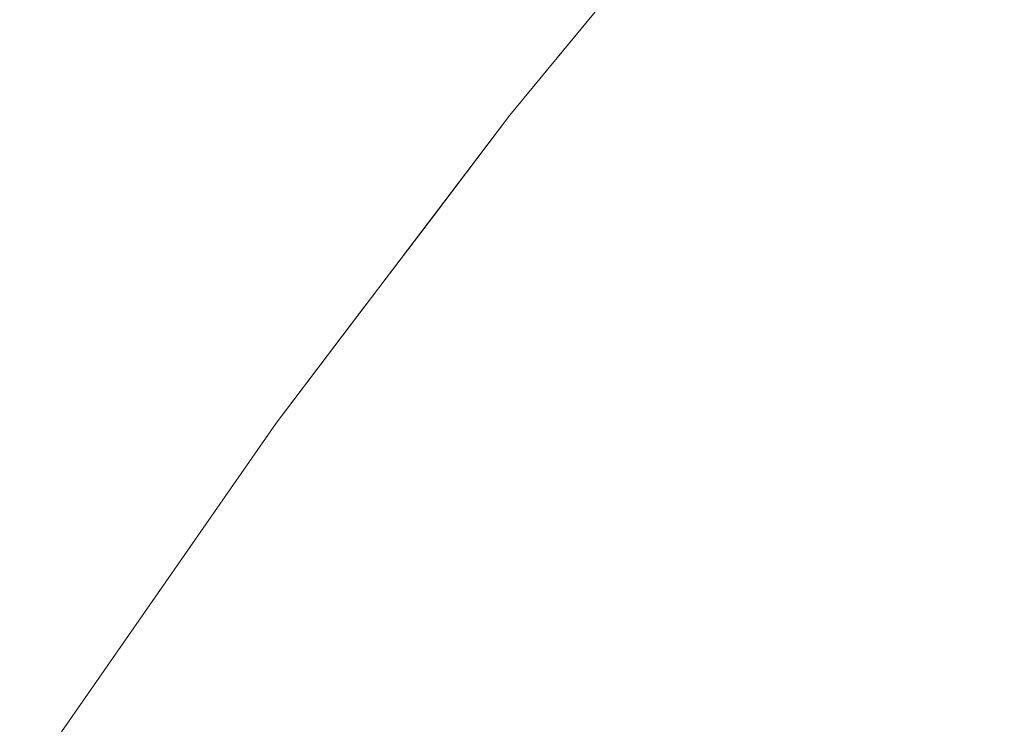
# Model space of a CAD drawing. Header units: centimetres. Extents: x -35.1 to 36.2, y 3.4 to 5.2.
# Tile 63 of 256: x -35.073 to -35.06272, y 5.14476 to 5.15215. Entities that reach past the tile are written whole.
import ezdxf

# ---------------------------------------------------------------- set-up
doc = ezdxf.new("R2010")
doc.units = ezdxf.units.CM
doc.header["$LTSCALE"] = 2.54
doc.layers.add('Lucido design-1', color=7, linetype='Continuous')

# ---------------------------------------------------------------- blocks, each defined once
blk = doc.blocks.new('Gruppo-4-1')
at = {"color": 7, "linetype": 'Continuous', "lineweight": 9}
for points, invisible_edges in [([(-35.067073, 5.152129, -1872.315514), (-35.066236, 5.153142, -1872.315514), (-35.065226, 5.154364, -1872.915514), (-35.067879, 5.151154, -1872.915514)], 10), ([(-35.067073, 5.152134, -1872.917076), (-35.067879, 5.151154, -1872.915514), (-35.065226, 5.154364, -1872.915514), (-35.065381, 5.154161, -1872.917076)], 13), ([(-35.065381, 5.154161, -1872.917076), (-35.065339, 5.154142, -1872.918638), (-35.067031, 5.152115, -1872.918638), (-35.067073, 5.152134, -1872.917076)], 15), ([(-35.066961, 5.152084, -1872.920199), (-35.067031, 5.152115, -1872.918638), (-35.065339, 5.154142, -1872.918638), (-35.065271, 5.154109, -1872.920199)], 15), ([(-35.065271, 5.154109, -1872.920199), (-35.065175, 5.154063, -1872.921758), (-35.066864, 5.152039, -1872.921758), (-35.066961, 5.152084, -1872.920199)], 15), ([(-35.066739, 5.151983, -1872.923315), (-35.066864, 5.152039, -1872.921758), (-35.065175, 5.154063, -1872.921758), (-35.065051, 5.154004, -1872.923315)], 15), ([(-35.065051, 5.154004, -1872.923315), (-35.064901, 5.153931, -1872.924868), (-35.066586, 5.151913, -1872.924868), (-35.066739, 5.151983, -1872.923315)], 15), ([(-35.066405, 5.151831, -1872.926419), (-35.066586, 5.151913, -1872.924868), (-35.064901, 5.153931, -1872.924868), (-35.064723, 5.153846, -1872.926419)], 15), ([(-35.064723, 5.153846, -1872.926419), (-35.064518, 5.153748, -1872.927965), (-35.066197, 5.151737, -1872.927965), (-35.066405, 5.151831, -1872.926419)], 15), ([(-35.065962, 5.15163, -1872.929507), (-35.066197, 5.151737, -1872.927965), (-35.064518, 5.153748, -1872.927965), (-35.064286, 5.153637, -1872.929507)], 15), ([(-35.064286, 5.153637, -1872.929507), (-35.064028, 5.153513, -1872.931044), (-35.0657, 5.151511, -1872.931044), (-35.065962, 5.15163, -1872.929507)], 15), ([(-35.065411, 5.151379, -1872.932576), (-35.0657, 5.151511, -1872.931044), (-35.064028, 5.153513, -1872.931044), (-35.063743, 5.153377, -1872.932576)], 15), ([(-35.063743, 5.153377, -1872.932576), (-35.063432, 5.153228, -1872.934101), (-35.065095, 5.151236, -1872.934101), (-35.065411, 5.151379, -1872.932576)], 15), ([(-35.066236, 5.153142, -1872.315514), (-35.067073, 5.152129, -1872.315514), (-35.067031, 5.152115, -1872.31239), (-35.066196, 5.153129, -1872.31239)], 14), ([(-35.064753, 5.15108, -1872.935619), (-35.065095, 5.151236, -1872.934101), (-35.063432, 5.153228, -1872.934101), (-35.063095, 5.153066, -1872.935619)], 15), ([(-35.063569, 5.151903, -1872.293898), (-35.062732, 5.152892, -1872.293898), (-35.063432, 5.153228, -1872.296927), (-35.064274, 5.152232, -1872.296927)], 15), ([(-35.066196, 5.153129, -1872.31239), (-35.067031, 5.152115, -1872.31239), (-35.066864, 5.152039, -1872.30927), (-35.06603, 5.153052, -1872.30927)], 15), ([(-35.06603, 5.153052, -1872.30927), (-35.066864, 5.152039, -1872.30927), (-35.066586, 5.151913, -1872.30616), (-35.065754, 5.152923, -1872.30616)], 15), ([(-35.063095, 5.153066, -1872.935619), (-35.062732, 5.152892, -1872.93713), (-35.064384, 5.150913, -1872.93713), (-35.064753, 5.15108, -1872.935619)], 15), ([(-35.065754, 5.152923, -1872.30616), (-35.066586, 5.151913, -1872.30616), (-35.066197, 5.151737, -1872.303063), (-35.065368, 5.152743, -1872.303063)], 15), ([(-35.06399, 5.150734, -1872.938634), (-35.064384, 5.150913, -1872.93713), (-35.062732, 5.152892, -1872.93713), (-35.062343, 5.152706, -1872.938634)], 15), ([(-35.06276, 5.151526, -1872.290899), (-35.061929, 5.152508, -1872.290899), (-35.062732, 5.152892, -1872.293898), (-35.063569, 5.151903, -1872.293898)], 15), ([(-35.065368, 5.152743, -1872.303063), (-35.066197, 5.151737, -1872.303063), (-35.0657, 5.151511, -1872.299984), (-35.064875, 5.152512, -1872.299984)], 15), ([(-35.062343, 5.152706, -1872.938634), (-35.061929, 5.152508, -1872.940129), (-35.063569, 5.150543, -1872.940129), (-35.06399, 5.150734, -1872.938634)], 15), ([(-35.064875, 5.152512, -1872.299984), (-35.0657, 5.151511, -1872.299984), (-35.065095, 5.151236, -1872.296927), (-35.064274, 5.152232, -1872.296927)], 15), ([(-35.063124, 5.150341, -1872.941616), (-35.063569, 5.150543, -1872.940129), (-35.061929, 5.152508, -1872.940129), (-35.06149, 5.152298, -1872.941616)], 15), ([(-35.06185, 5.151102, -1872.287934), (-35.061026, 5.152075, -1872.287934), (-35.061929, 5.152508, -1872.290899), (-35.06276, 5.151526, -1872.290899)], 15), ([(-35.064274, 5.152232, -1872.296927), (-35.065095, 5.151236, -1872.296927), (-35.064384, 5.150913, -1872.293898), (-35.063569, 5.151903, -1872.293898)], 15), ([(-35.06149, 5.152298, -1872.941616), (-35.061026, 5.152075, -1872.943094), (-35.062653, 5.150127, -1872.943094), (-35.063124, 5.150341, -1872.941616)], 15), ([(-35.068679, 5.150105, -1872.917076), (-35.067879, 5.151154, -1872.915514), (-35.067073, 5.152134, -1872.917076)], 11), ([(-35.067073, 5.152134, -1872.917076), (-35.067031, 5.152115, -1872.918638), (-35.068636, 5.150087, -1872.918638), (-35.068679, 5.150105, -1872.917076)], 15), ([(-35.068566, 5.150057, -1872.920199), (-35.068636, 5.150087, -1872.918638), (-35.067031, 5.152115, -1872.918638), (-35.066961, 5.152084, -1872.920199)], 15), ([(-35.067845, 5.151101, -1872.31239), (-35.067031, 5.152115, -1872.31239), (-35.067073, 5.152129, -1872.315514), (-35.067879, 5.151154, -1872.315514)], 11), ([(-35.067879, 5.151154, -1872.915514), (-35.067879, 5.151154, -1872.315514), (-35.067073, 5.152129, -1872.315514)], 9), ([(-35.067676, 5.151027, -1872.30927), (-35.066864, 5.152039, -1872.30927), (-35.067031, 5.152115, -1872.31239), (-35.067845, 5.151101, -1872.31239)], 15), ([(-35.066961, 5.152084, -1872.920199), (-35.066864, 5.152039, -1872.921758), (-35.068467, 5.150014, -1872.921758), (-35.068566, 5.150057, -1872.920199)], 15), ([(-35.06834, 5.149959, -1872.923315), (-35.068467, 5.150014, -1872.921758), (-35.066864, 5.152039, -1872.921758), (-35.066739, 5.151983, -1872.923315)], 15), ([(-35.067396, 5.150903, -1872.30616), (-35.066586, 5.151913, -1872.30616), (-35.066864, 5.152039, -1872.30927), (-35.067676, 5.151027, -1872.30927)], 15), ([(-35.066739, 5.151983, -1872.923315), (-35.066586, 5.151913, -1872.924868), (-35.068185, 5.149893, -1872.924868), (-35.06834, 5.149959, -1872.923315)], 15), ([(-35.068002, 5.149814, -1872.926419), (-35.068185, 5.149893, -1872.924868), (-35.066586, 5.151913, -1872.924868), (-35.066405, 5.151831, -1872.926419)], 15), ([(-35.067005, 5.15073, -1872.303063), (-35.066197, 5.151737, -1872.303063), (-35.066586, 5.151913, -1872.30616), (-35.067396, 5.150903, -1872.30616)], 15), ([(-35.066405, 5.151831, -1872.926419), (-35.066197, 5.151737, -1872.927965), (-35.067791, 5.149723, -1872.927965), (-35.068002, 5.149814, -1872.926419)], 15), ([(-35.063569, 5.151903, -1872.293898), (-35.064384, 5.150913, -1872.293898), (-35.063569, 5.150543, -1872.290899), (-35.06276, 5.151526, -1872.290899)], 15), ([(-35.067552, 5.14962, -1872.929507), (-35.067791, 5.149723, -1872.927965), (-35.066197, 5.151737, -1872.927965), (-35.065962, 5.15163, -1872.929507)], 15), ([(-35.066504, 5.150508, -1872.299984), (-35.0657, 5.151511, -1872.299984), (-35.066197, 5.151737, -1872.303063), (-35.067005, 5.15073, -1872.303063)], 15), ([(-35.065962, 5.15163, -1872.929507), (-35.0657, 5.151511, -1872.931044), (-35.067287, 5.149506, -1872.931044), (-35.067552, 5.14962, -1872.929507)], 15), ([(-35.066993, 5.14938, -1872.932576), (-35.067287, 5.149506, -1872.931044), (-35.0657, 5.151511, -1872.931044), (-35.065411, 5.151379, -1872.932576)], 15), ([(-35.065895, 5.150239, -1872.296927), (-35.065095, 5.151236, -1872.296927), (-35.0657, 5.151511, -1872.299984), (-35.066504, 5.150508, -1872.299984)], 15), ([(-35.06276, 5.151526, -1872.290899), (-35.063569, 5.150543, -1872.290899), (-35.062653, 5.150127, -1872.287934), (-35.06185, 5.151102, -1872.287934)], 15), ([(-35.065411, 5.151379, -1872.932576), (-35.065095, 5.151236, -1872.934101), (-35.066673, 5.149242, -1872.934101), (-35.066993, 5.14938, -1872.932576)], 15), ([(-35.066326, 5.149092, -1872.935619), (-35.066673, 5.149242, -1872.934101), (-35.065095, 5.151236, -1872.934101), (-35.064753, 5.15108, -1872.935619)], 15), ([(-35.065179, 5.149922, -1872.293898), (-35.064384, 5.150913, -1872.293898), (-35.065095, 5.151236, -1872.296927), (-35.065895, 5.150239, -1872.296927)], 15), ([(-35.067879, 5.151154, -1872.915514), (-35.07032, 5.147937, -1872.915514), (-35.07032, 5.147937, -1872.315514), (-35.070212, 5.14808, -1872.315514)], 10), ([(-35.0702, 5.148076, -1872.917076), (-35.07032, 5.147937, -1872.915514), (-35.067879, 5.151154, -1872.915514), (-35.068679, 5.150105, -1872.917076)], 13), ([(-35.067879, 5.151154, -1872.915514), (-35.070212, 5.14808, -1872.315514), (-35.069449, 5.149085, -1872.315514)], 9), ([(-35.067879, 5.151154, -1872.915514), (-35.069449, 5.149085, -1872.315514), (-35.068678, 5.1501, -1872.315514)], 9), ([(-35.067879, 5.151154, -1872.315514), (-35.068678, 5.1501, -1872.315514), (-35.068636, 5.150087, -1872.31239), (-35.067845, 5.151101, -1872.31239)], 14), ([(-35.068678, 5.1501, -1872.315514), (-35.067879, 5.151154, -1872.315514), (-35.067879, 5.151154, -1872.915514)], 10), ([(-35.067845, 5.151101, -1872.31239), (-35.068636, 5.150087, -1872.31239), (-35.068467, 5.150014, -1872.30927), (-35.067676, 5.151027, -1872.30927)], 15), ([(-35.067676, 5.151027, -1872.30927), (-35.068467, 5.150014, -1872.30927), (-35.068185, 5.149893, -1872.30616), (-35.067396, 5.150903, -1872.30616)], 15), ([(-35.064753, 5.15108, -1872.935619), (-35.064384, 5.150913, -1872.93713), (-35.065952, 5.148932, -1872.93713), (-35.066326, 5.149092, -1872.935619)], 15), ([(-35.067396, 5.150903, -1872.30616), (-35.068185, 5.149893, -1872.30616), (-35.067791, 5.149723, -1872.303063), (-35.067005, 5.15073, -1872.303063)], 15), ([(-35.065552, 5.148759, -1872.938634), (-35.065952, 5.148932, -1872.93713), (-35.064384, 5.150913, -1872.93713), (-35.06399, 5.150734, -1872.938634)], 15), ([(-35.064358, 5.14956, -1872.290899), (-35.063569, 5.150543, -1872.290899), (-35.064384, 5.150913, -1872.293898), (-35.065179, 5.149922, -1872.293898)], 15), ([(-35.067005, 5.15073, -1872.303063), (-35.067791, 5.149723, -1872.303063), (-35.067287, 5.149506, -1872.299984), (-35.066504, 5.150508, -1872.299984)], 15), ([(-35.06399, 5.150734, -1872.938634), (-35.063569, 5.150543, -1872.940129), (-35.065126, 5.148576, -1872.940129), (-35.065552, 5.148759, -1872.938634)], 15), ([(-35.066504, 5.150508, -1872.299984), (-35.067287, 5.149506, -1872.299984), (-35.066673, 5.149242, -1872.296927), (-35.065895, 5.150239, -1872.296927)], 15), ([(-35.064674, 5.148382, -1872.941616), (-35.065126, 5.148576, -1872.940129), (-35.063569, 5.150543, -1872.940129), (-35.063124, 5.150341, -1872.941616)], 15), ([(-35.063435, 5.149152, -1872.287934), (-35.062653, 5.150127, -1872.287934), (-35.063569, 5.150543, -1872.290899), (-35.064358, 5.14956, -1872.290899)], 15), ([(-35.063124, 5.150341, -1872.941616), (-35.062653, 5.150127, -1872.943094), (-35.064197, 5.148176, -1872.943094), (-35.064674, 5.148382, -1872.941616)], 15), ([(-35.065895, 5.150239, -1872.296927), (-35.066673, 5.149242, -1872.296927), (-35.065952, 5.148932, -1872.293898), (-35.065179, 5.149922, -1872.293898)], 15), ([(-35.068679, 5.150105, -1872.917076), (-35.068636, 5.150087, -1872.918638), (-35.070157, 5.148059, -1872.918638), (-35.0702, 5.148076, -1872.917076)], 15), ([(-35.070085, 5.148029, -1872.920199), (-35.070157, 5.148059, -1872.918638), (-35.068636, 5.150087, -1872.918638), (-35.068566, 5.150057, -1872.920199)], 15), ([(-35.068566, 5.150057, -1872.920199), (-35.068467, 5.150014, -1872.921758), (-35.069985, 5.147989, -1872.921758), (-35.070085, 5.148029, -1872.920199)], 15), ([(-35.069407, 5.149073, -1872.31239), (-35.068636, 5.150087, -1872.31239), (-35.068678, 5.1501, -1872.315514), (-35.069449, 5.149085, -1872.315514)], 11), ([(-35.069237, 5.149001, -1872.30927), (-35.068467, 5.150014, -1872.30927), (-35.068636, 5.150087, -1872.31239), (-35.069407, 5.149073, -1872.31239)], 15), ([(-35.063695, 5.14796, -1872.944562), (-35.064197, 5.148176, -1872.943094), (-35.062653, 5.150127, -1872.943094), (-35.062158, 5.149902, -1872.944562)], 15), ([(-35.062413, 5.148699, -1872.285009), (-35.061638, 5.149666, -1872.285009), (-35.062653, 5.150127, -1872.287934), (-35.063435, 5.149152, -1872.287934)], 15), ([(-35.069857, 5.147936, -1872.923315), (-35.069985, 5.147989, -1872.921758), (-35.068467, 5.150014, -1872.921758), (-35.06834, 5.149959, -1872.923315)], 15), ([(-35.06834, 5.149959, -1872.923315), (-35.068185, 5.149893, -1872.924868), (-35.069699, 5.147872, -1872.924868), (-35.069857, 5.147936, -1872.923315)], 15), ([(-35.068953, 5.148882, -1872.30616), (-35.068185, 5.149893, -1872.30616), (-35.068467, 5.150014, -1872.30927), (-35.069237, 5.149001, -1872.30927)], 15), ([(-35.069514, 5.147797, -1872.926419), (-35.069699, 5.147872, -1872.924868), (-35.068185, 5.149893, -1872.924868), (-35.068002, 5.149814, -1872.926419)], 15), ([(-35.068556, 5.148716, -1872.303063), (-35.067791, 5.149723, -1872.303063), (-35.068185, 5.149893, -1872.30616), (-35.068953, 5.148882, -1872.30616)], 15), ([(-35.065179, 5.149922, -1872.293898), (-35.065952, 5.148932, -1872.293898), (-35.065126, 5.148576, -1872.290899), (-35.064358, 5.14956, -1872.290899)], 15), ([(-35.062158, 5.149902, -1872.944562), (-35.061638, 5.149666, -1872.946019), (-35.063167, 5.147733, -1872.946019), (-35.063695, 5.14796, -1872.944562)], 15), ([(-35.068002, 5.149814, -1872.926419), (-35.067791, 5.149723, -1872.927965), (-35.0693, 5.14771, -1872.927965), (-35.069514, 5.147797, -1872.926419)], 15), ([(-35.069059, 5.147611, -1872.929507), (-35.0693, 5.14771, -1872.927965), (-35.067791, 5.149723, -1872.927965), (-35.067552, 5.14962, -1872.929507)], 15), ([(-35.068048, 5.148503, -1872.299984), (-35.067287, 5.149506, -1872.299984), (-35.067791, 5.149723, -1872.303063), (-35.068556, 5.148716, -1872.303063)], 15), ([(-35.062616, 5.147496, -1872.947466), (-35.063167, 5.147733, -1872.946019), (-35.061638, 5.149666, -1872.946019), (-35.061094, 5.149419, -1872.947466)], 15), ([(-35.067552, 5.14962, -1872.929507), (-35.067287, 5.149506, -1872.931044), (-35.068789, 5.147501, -1872.931044), (-35.069059, 5.147611, -1872.929507)], 15), ([(-35.064358, 5.14956, -1872.290899), (-35.065126, 5.148576, -1872.290899), (-35.064197, 5.148176, -1872.287934), (-35.063435, 5.149152, -1872.287934)], 15), ([(-35.068492, 5.14738, -1872.932576), (-35.068789, 5.147501, -1872.931044), (-35.067287, 5.149506, -1872.931044), (-35.066993, 5.14938, -1872.932576)], 15), ([(-35.067431, 5.148245, -1872.296927), (-35.066673, 5.149242, -1872.296927), (-35.067287, 5.149506, -1872.299984), (-35.068048, 5.148503, -1872.299984)], 15), ([(-35.066993, 5.14938, -1872.932576), (-35.066673, 5.149242, -1872.934101), (-35.068168, 5.147248, -1872.934101), (-35.068492, 5.14738, -1872.932576)], 15), ([(-35.067816, 5.147105, -1872.935619), (-35.068168, 5.147248, -1872.934101), (-35.066673, 5.149242, -1872.934101), (-35.066326, 5.149092, -1872.935619)], 15), ([(-35.066705, 5.147941, -1872.293898), (-35.065952, 5.148932, -1872.293898), (-35.066673, 5.149242, -1872.296927), (-35.067431, 5.148245, -1872.296927)], 15), ([(-35.063435, 5.149152, -1872.287934), (-35.064197, 5.148176, -1872.287934), (-35.063167, 5.147733, -1872.285009), (-35.062413, 5.148699, -1872.285009)], 15), ([(-35.069449, 5.149085, -1872.315514), (-35.070212, 5.14808, -1872.315514), (-35.070157, 5.148059, -1872.31239), (-35.069407, 5.149073, -1872.31239)], 14), ([(-35.069407, 5.149073, -1872.31239), (-35.070157, 5.148059, -1872.31239), (-35.069985, 5.147989, -1872.30927), (-35.069237, 5.149001, -1872.30927)], 15), ([(-35.066326, 5.149092, -1872.935619), (-35.065952, 5.148932, -1872.93713), (-35.067438, 5.14695, -1872.93713), (-35.067816, 5.147105, -1872.935619)], 15), ([(-35.069237, 5.149001, -1872.30927), (-35.069985, 5.147989, -1872.30927), (-35.069699, 5.147872, -1872.30616), (-35.068953, 5.148882, -1872.30616)], 15), ([(-35.067032, 5.146785, -1872.938634), (-35.067438, 5.14695, -1872.93713), (-35.065952, 5.148932, -1872.93713), (-35.065552, 5.148759, -1872.938634)], 15), ([(-35.065874, 5.147592, -1872.290899), (-35.065126, 5.148576, -1872.290899), (-35.065952, 5.148932, -1872.293898), (-35.066705, 5.147941, -1872.293898)], 15), ([(-35.068953, 5.148882, -1872.30616), (-35.069699, 5.147872, -1872.30616), (-35.0693, 5.14771, -1872.303063), (-35.068556, 5.148716, -1872.303063)], 15), ([(-35.065552, 5.148759, -1872.938634), (-35.065126, 5.148576, -1872.940129), (-35.066601, 5.146609, -1872.940129), (-35.067032, 5.146785, -1872.938634)], 15), ([(-35.068556, 5.148716, -1872.303063), (-35.0693, 5.14771, -1872.303063), (-35.068789, 5.147501, -1872.299984), (-35.068048, 5.148503, -1872.299984)], 15), ([(-35.062413, 5.148699, -1872.285009), (-35.063167, 5.147733, -1872.285009), (-35.06204, 5.147248, -1872.282125), (-35.061294, 5.148204, -1872.282125)], 15), ([(-35.066143, 5.146423, -1872.941616), (-35.066601, 5.146609, -1872.940129), (-35.065126, 5.148576, -1872.940129), (-35.064674, 5.148382, -1872.941616)], 15), ([(-35.064938, 5.147201, -1872.287934), (-35.064197, 5.148176, -1872.287934), (-35.065126, 5.148576, -1872.290899), (-35.065874, 5.147592, -1872.290899)], 15), ([(-35.068048, 5.148503, -1872.299984), (-35.068789, 5.147501, -1872.299984), (-35.068168, 5.147248, -1872.296927), (-35.067431, 5.148245, -1872.296927)], 15), ([(-35.064674, 5.148382, -1872.941616), (-35.064197, 5.148176, -1872.943094), (-35.065659, 5.146225, -1872.943094), (-35.066143, 5.146423, -1872.941616)], 15), ([(-35.067431, 5.148245, -1872.296927), (-35.068168, 5.147248, -1872.296927), (-35.067438, 5.14695, -1872.293898), (-35.066705, 5.147941, -1872.293898)], 15), ([(-35.06515, 5.146018, -1872.944562), (-35.065659, 5.146225, -1872.943094), (-35.064197, 5.148176, -1872.943094), (-35.063695, 5.14796, -1872.944562)], 15), ([(-35.063902, 5.146766, -1872.285009), (-35.063167, 5.147733, -1872.285009), (-35.064197, 5.148176, -1872.287934), (-35.064938, 5.147201, -1872.287934)], 15), ([(-35.07032, 5.147937, -1872.915514), (-35.0702, 5.148076, -1872.917076), (-35.071638, 5.146049, -1872.917076)], 11), ([(-35.0702, 5.148076, -1872.917076), (-35.070157, 5.148059, -1872.918638), (-35.071595, 5.146033, -1872.918638), (-35.071638, 5.146049, -1872.917076)], 15), ([(-35.071522, 5.146005, -1872.920199), (-35.071595, 5.146033, -1872.918638), (-35.070157, 5.148059, -1872.918638), (-35.070085, 5.148029, -1872.920199)], 15), ([(-35.070085, 5.148029, -1872.920199), (-35.069985, 5.147989, -1872.921758), (-35.071421, 5.145966, -1872.921758), (-35.071522, 5.146005, -1872.920199)], 15), ([(-35.070886, 5.147045, -1872.31239), (-35.070157, 5.148059, -1872.31239), (-35.070212, 5.14808, -1872.315514), (-35.07032, 5.147937, -1872.315514)], 11), ([(-35.070713, 5.146977, -1872.30927), (-35.069985, 5.147989, -1872.30927), (-35.070157, 5.148059, -1872.31239), (-35.070886, 5.147045, -1872.31239)], 15), ([(-35.07032, 5.147937, -1872.915514), (-35.072335, 5.145039, -1872.315514), (-35.071637, 5.146044, -1872.315514)], 9), ([(-35.072335, 5.145039, -1872.315514), (-35.07032, 5.147937, -1872.915514), (-35.071637, 5.146044, -1872.915514)], 9), ([(-35.071638, 5.146049, -1872.917076), (-35.071637, 5.146044, -1872.915514), (-35.07032, 5.147937, -1872.915514)], 9), ([(-35.07032, 5.147937, -1872.315514), (-35.071637, 5.146044, -1872.315514), (-35.071595, 5.146033, -1872.31239), (-35.070886, 5.147045, -1872.31239)], 14), ([(-35.071637, 5.146044, -1872.315514), (-35.07032, 5.147937, -1872.315514), (-35.07032, 5.147937, -1872.915514)], 10), ([(-35.071291, 5.145915, -1872.923315), (-35.071421, 5.145966, -1872.921758), (-35.069985, 5.147989, -1872.921758), (-35.069857, 5.147936, -1872.923315)], 15), ([(-35.069857, 5.147936, -1872.923315), (-35.069699, 5.147872, -1872.924868), (-35.071131, 5.145854, -1872.924868), (-35.071291, 5.145915, -1872.923315)], 15), ([(-35.070426, 5.146863, -1872.30616), (-35.069699, 5.147872, -1872.30616), (-35.069985, 5.147989, -1872.30927), (-35.070713, 5.146977, -1872.30927)], 15), ([(-35.066705, 5.147941, -1872.293898), (-35.067438, 5.14695, -1872.293898), (-35.066601, 5.146609, -1872.290899), (-35.065874, 5.147592, -1872.290899)], 15), ([(-35.063695, 5.14796, -1872.944562), (-35.063167, 5.147733, -1872.946019), (-35.064616, 5.1458, -1872.946019), (-35.06515, 5.146018, -1872.944562)], 15), ([(-35.070944, 5.145782, -1872.926419), (-35.071131, 5.145854, -1872.924868), (-35.069699, 5.147872, -1872.924868), (-35.069514, 5.147797, -1872.926419)], 15), ([(-35.069514, 5.147797, -1872.926419), (-35.0693, 5.14771, -1872.927965), (-35.070728, 5.145698, -1872.927965), (-35.070944, 5.145782, -1872.926419)], 15), ([(-35.070024, 5.146703, -1872.303063), (-35.0693, 5.14771, -1872.303063), (-35.069699, 5.147872, -1872.30616), (-35.070426, 5.146863, -1872.30616)], 15), ([(-35.070483, 5.145604, -1872.929507), (-35.070728, 5.145698, -1872.927965), (-35.0693, 5.14771, -1872.927965), (-35.069059, 5.147611, -1872.929507)], 15), ([(-35.06951, 5.1465, -1872.299984), (-35.068789, 5.147501, -1872.299984), (-35.0693, 5.14771, -1872.303063), (-35.070024, 5.146703, -1872.303063)], 15), ([(-35.064058, 5.145573, -1872.947466), (-35.064616, 5.1458, -1872.946019), (-35.063167, 5.147733, -1872.946019), (-35.062616, 5.147496, -1872.947466)], 15), ([(-35.062767, 5.146291, -1872.282125), (-35.06204, 5.147248, -1872.282125), (-35.063167, 5.147733, -1872.285009), (-35.063902, 5.146766, -1872.285009)], 15), ([(-35.069059, 5.147611, -1872.929507), (-35.068789, 5.147501, -1872.931044), (-35.07021, 5.145499, -1872.931044), (-35.070483, 5.145604, -1872.929507)], 15), ([(-35.065874, 5.147592, -1872.290899), (-35.066601, 5.146609, -1872.290899), (-35.065659, 5.146225, -1872.287934), (-35.064938, 5.147201, -1872.287934)], 15), ([(-35.06991, 5.145383, -1872.932576), (-35.07021, 5.145499, -1872.931044), (-35.068789, 5.147501, -1872.931044), (-35.068492, 5.14738, -1872.932576)], 15), ([(-35.068885, 5.146252, -1872.296927), (-35.068168, 5.147248, -1872.296927), (-35.068789, 5.147501, -1872.299984), (-35.06951, 5.1465, -1872.299984)], 15), ([(-35.062616, 5.147496, -1872.947466), (-35.06204, 5.147248, -1872.948903), (-35.063474, 5.145335, -1872.948903), (-35.064058, 5.145573, -1872.947466)], 15), ([(-35.068492, 5.14738, -1872.932576), (-35.068168, 5.147248, -1872.934101), (-35.069581, 5.145256, -1872.934101), (-35.06991, 5.145383, -1872.932576)], 15), ([(-35.069225, 5.145119, -1872.935619), (-35.069581, 5.145256, -1872.934101), (-35.068168, 5.147248, -1872.934101), (-35.067816, 5.147105, -1872.935619)], 15), ([(-35.06815, 5.14596, -1872.293898), (-35.067438, 5.14695, -1872.293898), (-35.068168, 5.147248, -1872.296927), (-35.068885, 5.146252, -1872.296927)], 15), ([(-35.064938, 5.147201, -1872.287934), (-35.065659, 5.146225, -1872.287934), (-35.064616, 5.1458, -1872.285009), (-35.063902, 5.146766, -1872.285009)], 15), ([(-35.062867, 5.145088, -1872.950327), (-35.063474, 5.145335, -1872.948903), (-35.06204, 5.147248, -1872.948903), (-35.061441, 5.14699, -1872.950327)], 15), ([(-35.061538, 5.145776, -1872.279288), (-35.060819, 5.146722, -1872.279288), (-35.06204, 5.147248, -1872.282125), (-35.062767, 5.146291, -1872.282125)], 15), ([(-35.067816, 5.147105, -1872.935619), (-35.067438, 5.14695, -1872.93713), (-35.068842, 5.144971, -1872.93713), (-35.069225, 5.145119, -1872.935619)], 15), ([(-35.070886, 5.147045, -1872.31239), (-35.071595, 5.146033, -1872.31239), (-35.071421, 5.145966, -1872.30927), (-35.070713, 5.146977, -1872.30927)], 15), ([(-35.070713, 5.146977, -1872.30927), (-35.071421, 5.145966, -1872.30927), (-35.071131, 5.145854, -1872.30616), (-35.070426, 5.146863, -1872.30616)], 15), ([(-35.061441, 5.14699, -1872.950327), (-35.060819, 5.146722, -1872.95174), (-35.062237, 5.14483, -1872.95174), (-35.062867, 5.145088, -1872.950327)], 15), ([(-35.068432, 5.144813, -1872.938634), (-35.068842, 5.144971, -1872.93713), (-35.067438, 5.14695, -1872.93713), (-35.067032, 5.146785, -1872.938634)], 15), ([(-35.067308, 5.145626, -1872.290899), (-35.066601, 5.146609, -1872.290899), (-35.067438, 5.14695, -1872.293898), (-35.06815, 5.14596, -1872.293898)], 15), ([(-35.070426, 5.146863, -1872.30616), (-35.071131, 5.145854, -1872.30616), (-35.070728, 5.145698, -1872.303063), (-35.070024, 5.146703, -1872.303063)], 15), ([(-35.067032, 5.146785, -1872.938634), (-35.066601, 5.146609, -1872.940129), (-35.067995, 5.144644, -1872.940129), (-35.068432, 5.144813, -1872.938634)], 15), ([(-35.070024, 5.146703, -1872.303063), (-35.070728, 5.145698, -1872.303063), (-35.07021, 5.145499, -1872.299984), (-35.06951, 5.1465, -1872.299984)], 15), ([(-35.063902, 5.146766, -1872.285009), (-35.064616, 5.1458, -1872.285009), (-35.063474, 5.145335, -1872.282125), (-35.062767, 5.146291, -1872.282125)], 15), ([(-35.067531, 5.144466, -1872.941616), (-35.067995, 5.144644, -1872.940129), (-35.066601, 5.146609, -1872.940129), (-35.066143, 5.146423, -1872.941616)], 15), ([(-35.06636, 5.145251, -1872.287934), (-35.065659, 5.146225, -1872.287934), (-35.066601, 5.146609, -1872.290899), (-35.067308, 5.145626, -1872.290899)], 15), ([(-35.06951, 5.1465, -1872.299984), (-35.07021, 5.145499, -1872.299984), (-35.069581, 5.145256, -1872.296927), (-35.068885, 5.146252, -1872.296927)], 15), ([(-35.066143, 5.146423, -1872.941616), (-35.065659, 5.146225, -1872.943094), (-35.067042, 5.144277, -1872.943094), (-35.067531, 5.144466, -1872.941616)], 15), ([(-35.062767, 5.146291, -1872.282125), (-35.063474, 5.145335, -1872.282125), (-35.062237, 5.14483, -1872.279288), (-35.061538, 5.145776, -1872.279288)], 15), ([(-35.068885, 5.146252, -1872.296927), (-35.069581, 5.145256, -1872.296927), (-35.068842, 5.144971, -1872.293898), (-35.06815, 5.14596, -1872.293898)], 15), ([(-35.066527, 5.144078, -1872.944562), (-35.067042, 5.144277, -1872.943094), (-35.065659, 5.146225, -1872.943094), (-35.06515, 5.146018, -1872.944562)], 15), ([(-35.065311, 5.144835, -1872.285009), (-35.064616, 5.1458, -1872.285009), (-35.065659, 5.146225, -1872.287934), (-35.06636, 5.145251, -1872.287934)], 15), ([(-35.071638, 5.146049, -1872.917076), (-35.072995, 5.144027, -1872.917076), (-35.072559, 5.144717, -1872.915514)], 11), ([(-35.071638, 5.146049, -1872.917076), (-35.071595, 5.146033, -1872.918638), (-35.072951, 5.144011, -1872.918638), (-35.072995, 5.144027, -1872.917076)], 15), ([(-35.072559, 5.144717, -1872.915514), (-35.071637, 5.146044, -1872.915514), (-35.071638, 5.146049, -1872.917076)], 10), ([(-35.072878, 5.143984, -1872.920199), (-35.072951, 5.144011, -1872.918638), (-35.071595, 5.146033, -1872.918638), (-35.071522, 5.146005, -1872.920199)], 15), ([(-35.071522, 5.146005, -1872.920199), (-35.071421, 5.145966, -1872.921758), (-35.072775, 5.143947, -1872.921758), (-35.072878, 5.143984, -1872.920199)], 15), ([(-35.072644, 5.143899, -1872.923315), (-35.072775, 5.143947, -1872.921758), (-35.071421, 5.145966, -1872.921758), (-35.071291, 5.145915, -1872.923315)], 15), ([(-35.071637, 5.146044, -1872.915514), (-35.072559, 5.144717, -1872.915514), (-35.072559, 5.144717, -1872.315514), (-35.072335, 5.145039, -1872.315514)], 10), ([(-35.072283, 5.145021, -1872.31239), (-35.071595, 5.146033, -1872.31239), (-35.071637, 5.146044, -1872.315514), (-35.072335, 5.145039, -1872.315514)], 11), ([(-35.072108, 5.144955, -1872.30927), (-35.071421, 5.145966, -1872.30927), (-35.071595, 5.146033, -1872.31239), (-35.072283, 5.145021, -1872.31239)], 15), ([(-35.071817, 5.144846, -1872.30616), (-35.071131, 5.145854, -1872.30616), (-35.071421, 5.145966, -1872.30927), (-35.072108, 5.144955, -1872.30927)], 15), ([(-35.06815, 5.14596, -1872.293898), (-35.068842, 5.144971, -1872.293898), (-35.067995, 5.144644, -1872.290899), (-35.067308, 5.145626, -1872.290899)], 15), ([(-35.06515, 5.146018, -1872.944562), (-35.064616, 5.1458, -1872.946019), (-35.065986, 5.14387, -1872.946019), (-35.066527, 5.144078, -1872.944562)], 15), ([(-35.071291, 5.145915, -1872.923315), (-35.071131, 5.145854, -1872.924868), (-35.072483, 5.14384, -1872.924868), (-35.072644, 5.143899, -1872.923315)], 15), ([(-35.072293, 5.143771, -1872.926419), (-35.072483, 5.14384, -1872.924868), (-35.071131, 5.145854, -1872.924868), (-35.070944, 5.145782, -1872.926419)], 15), ([(-35.071411, 5.144694, -1872.303063), (-35.070728, 5.145698, -1872.303063), (-35.071131, 5.145854, -1872.30616), (-35.071817, 5.144846, -1872.30616)], 15), ([(-35.070944, 5.145782, -1872.926419), (-35.070728, 5.145698, -1872.927965), (-35.072074, 5.143691, -1872.927965), (-35.072293, 5.143771, -1872.926419)], 15), ([(-35.06542, 5.143652, -1872.947466), (-35.065986, 5.14387, -1872.946019), (-35.064616, 5.1458, -1872.946019), (-35.064058, 5.145573, -1872.947466)], 15), ([(-35.064162, 5.144379, -1872.282125), (-35.063474, 5.145335, -1872.282125), (-35.064616, 5.1458, -1872.285009), (-35.065311, 5.144835, -1872.285009)], 15), ([(-35.071827, 5.143601, -1872.929507), (-35.072074, 5.143691, -1872.927965), (-35.070728, 5.145698, -1872.927965), (-35.070483, 5.145604, -1872.929507)], 15), ([(-35.070891, 5.144499, -1872.299984), (-35.07021, 5.145499, -1872.299984), (-35.070728, 5.145698, -1872.303063), (-35.071411, 5.144694, -1872.303063)], 15), ([(-35.070483, 5.145604, -1872.929507), (-35.07021, 5.145499, -1872.931044), (-35.071551, 5.143501, -1872.931044), (-35.071827, 5.143601, -1872.929507)], 15), ([(-35.067308, 5.145626, -1872.290899), (-35.067995, 5.144644, -1872.290899), (-35.067042, 5.144277, -1872.287934), (-35.06636, 5.145251, -1872.287934)], 15), ([(-35.064058, 5.145573, -1872.947466), (-35.063474, 5.145335, -1872.948903), (-35.06483, 5.143424, -1872.948903), (-35.06542, 5.143652, -1872.947466)], 15), ([(-35.071247, 5.14339, -1872.932576), (-35.071551, 5.143501, -1872.931044), (-35.07021, 5.145499, -1872.931044), (-35.06991, 5.145383, -1872.932576)], 15), ([(-35.070258, 5.144262, -1872.296927), (-35.069581, 5.145256, -1872.296927), (-35.07021, 5.145499, -1872.299984), (-35.070891, 5.144499, -1872.299984)], 15), ([(-35.06991, 5.145383, -1872.932576), (-35.069581, 5.145256, -1872.934101), (-35.070915, 5.143269, -1872.934101), (-35.071247, 5.14339, -1872.932576)], 15), ([(-35.064216, 5.143187, -1872.950327), (-35.06483, 5.143424, -1872.948903), (-35.063474, 5.145335, -1872.948903), (-35.062867, 5.145088, -1872.950327)], 15), ([(-35.062917, 5.143885, -1872.279288), (-35.062237, 5.14483, -1872.279288), (-35.063474, 5.145335, -1872.282125), (-35.064162, 5.144379, -1872.282125)], 15), ([(-35.070555, 5.143137, -1872.935619), (-35.070915, 5.143269, -1872.934101), (-35.069581, 5.145256, -1872.934101), (-35.069225, 5.145119, -1872.935619)], 15), ([(-35.069514, 5.143983, -1872.293898), (-35.068842, 5.144971, -1872.293898), (-35.069581, 5.145256, -1872.296927), (-35.070258, 5.144262, -1872.296927)], 15), ([(-35.06636, 5.145251, -1872.287934), (-35.067042, 5.144277, -1872.287934), (-35.065986, 5.14387, -1872.285009), (-35.065311, 5.144835, -1872.285009)], 15), ([(-35.072335, 5.145039, -1872.315514), (-35.072559, 5.144717, -1872.315514), (-35.072951, 5.144011, -1872.31239), (-35.072283, 5.145021, -1872.31239)], 14), ([(-35.072283, 5.145021, -1872.31239), (-35.072951, 5.144011, -1872.31239), (-35.072775, 5.143947, -1872.30927), (-35.072108, 5.144955, -1872.30927)], 15), ([(-35.069225, 5.145119, -1872.935619), (-35.068842, 5.144971, -1872.93713), (-35.070167, 5.142996, -1872.93713), (-35.070555, 5.143137, -1872.935619)], 15), ([(-35.062867, 5.145088, -1872.950327), (-35.062237, 5.14483, -1872.95174), (-35.063577, 5.142941, -1872.95174), (-35.064216, 5.143187, -1872.950327)], 15), ([(-35.072108, 5.144955, -1872.30927), (-35.072775, 5.143947, -1872.30927), (-35.072483, 5.14384, -1872.30616), (-35.071817, 5.144846, -1872.30616)], 15), ([(-35.069752, 5.142845, -1872.938634), (-35.070167, 5.142996, -1872.93713), (-35.068842, 5.144971, -1872.93713), (-35.068432, 5.144813, -1872.938634)], 15), ([(-35.068662, 5.143664, -1872.290899), (-35.067995, 5.144644, -1872.290899), (-35.068842, 5.144971, -1872.293898), (-35.069514, 5.143983, -1872.293898)], 15), ([(-35.071817, 5.144846, -1872.30616), (-35.072483, 5.14384, -1872.30616), (-35.072074, 5.143691, -1872.303063), (-35.071411, 5.144694, -1872.303063)], 15), ([(-35.065311, 5.144835, -1872.285009), (-35.065986, 5.14387, -1872.285009), (-35.06483, 5.143424, -1872.282125), (-35.064162, 5.144379, -1872.282125)], 15), ([(-35.062916, 5.142686, -1872.953141), (-35.063577, 5.142941, -1872.95174), (-35.062237, 5.14483, -1872.95174), (-35.061583, 5.144564, -1872.953141)], 15), ([(-35.061578, 5.143355, -1872.276499), (-35.060907, 5.144288, -1872.276499), (-35.062237, 5.14483, -1872.279288), (-35.062917, 5.143885, -1872.279288)], 15), ([(-35.068432, 5.144813, -1872.938634), (-35.067995, 5.144644, -1872.940129), (-35.06931, 5.142684, -1872.940129), (-35.069752, 5.142845, -1872.938634)], 15)]:
    blk.add_3dface(points, dxfattribs=dict(at, invisible_edges=invisible_edges))

msp = doc.modelspace()

# ---------------------------------------------------------------- block references
at = {"layer": 'Lucido design-1', "color": 7}
msp.add_blockref('Gruppo-4-1', (0, 0), dxfattribs=at)

doc.saveas('drawing.dxf')
